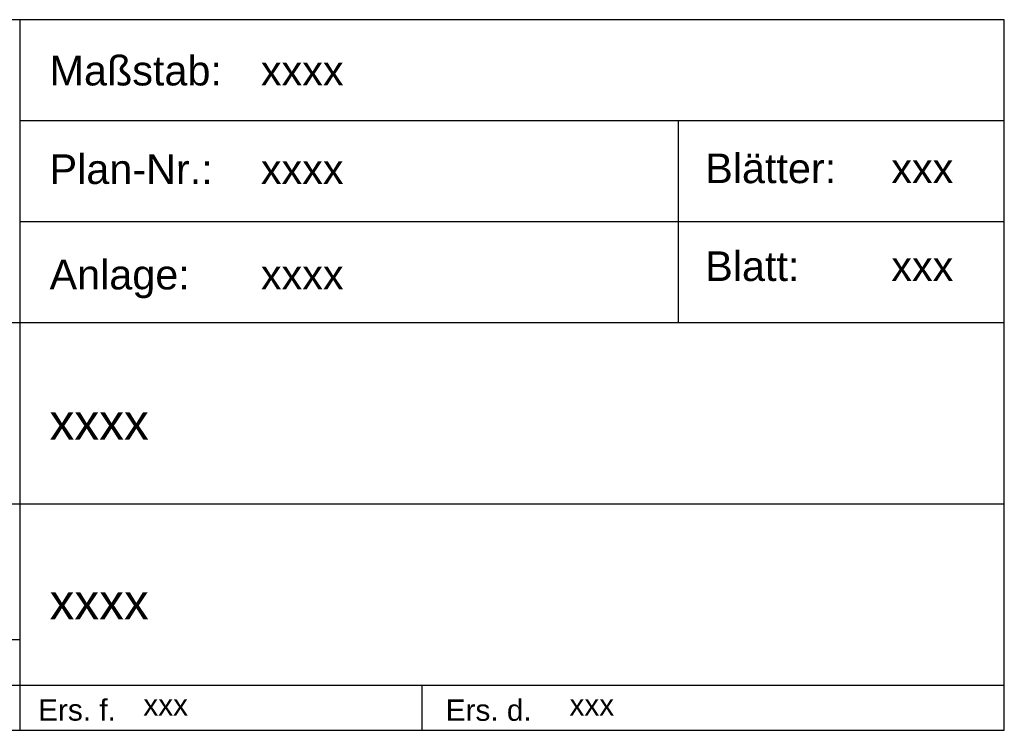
# Model space of a CAD drawing. Header units: metres. Extents: x 0 to 0.185, y 0 to 0.06.
import ezdxf

# ---------------------------------------------------------------- set-up
doc = ezdxf.new("R2010")
doc.units = ezdxf.units.M
doc.header["$MEASUREMENT"] = 0
doc.layers.add('RAM_Stempel_RHB_DIN_A3', color=7, linetype='Continuous', lineweight=25)
doc.styles.add('FAHNENBESCHR__250', font='arialn.shx', dxfattribs={"height": 0.5, "bigfont": 'bigfont.shx'})
doc.styles.add('RNV_250', font='arial.ttf')
doc.styles.add('RNV_250_0 63', font='arial.ttf', dxfattribs={"height": 0.63})
doc.styles.get("Standard").update_dxf_attribs({"font": 'arial.shx', "height": 1})

msp = doc.modelspace()

# ---------------------------------------------------------------- linework, layer by layer
at = {"layer": 'RAM_Stempel_RHB_DIN_A3'}
for p, q in [((0.1018527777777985, 0.06), (0.1018527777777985, 0)), ((0.185, 0.05146666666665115), (0.1018527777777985, 0.05146666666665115)), ((0.1574560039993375, 0.05146666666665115), (0.1574560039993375, 0.034425)), ((0.185, 0.04), (0.185, 0.04425)), ((0.185, 0.04293333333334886), (0.1018527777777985, 0.04293333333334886)), ((0, 0.034425), (0.185, 0.034425)), ((0, 0.019125), (0.185, 0.019125)), ((0.1018538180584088, 0.007650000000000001), (0, 0.007650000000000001)), ((0, 0.003825), (0.185, 0.003825)), ((0.1018527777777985, 0.003825), (0.1018527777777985, 0)), ((0.1358002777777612, 0.003825), (0.1358002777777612, 0))]:
    msp.add_line(p, q, dxfattribs=at)
at = {"layer": 'RAM_Stempel_RHB_DIN_A3', "flags": 128}
msp.add_lwpolyline([(0, 0), (0.185, 0), (0.185, 0.06), (0, 0.06), (0, 0)], close=True, dxfattribs=at)

# ---------------------------------------------------------------- texts
at = {"layer": 'RAM_Stempel_RHB_DIN_A3', "style": 'RNV_250_0 63'}
for s, p in [('Maßstab:', (0.1043758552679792, 0.05444891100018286)), ('Plan-Nr.:', (0.1043758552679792, 0.04612939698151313)), ('Anlage:', (0.1043758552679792, 0.03722605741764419))]:
    msp.add_text(s, height=0.002499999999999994, rotation=359.9999845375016, dxfattribs=at).set_placement(p)
at = {"layer": 'RAM_Stempel_RHB_DIN_A3'}
for height, style, p in [(0.0025, 'RNV_250_0 63', (0.1222202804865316, 0.05444891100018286)), (0.0025, 'RNV_250_0 63', (0.1222202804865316, 0.04612939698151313)), (0.0025, 'RNV_250_0 63', (0.1222202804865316, 0.03722605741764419)), (0.003, 'RNV_250', (0.1043758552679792, 0.02453084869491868)), (0.003, 'RNV_250', (0.1043758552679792, 0.009359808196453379))]:
    msp.add_text('xxxx', height=height, dxfattribs=dict(at, style=style)).set_placement(p)
at = {"layer": 'RAM_Stempel_RHB_DIN_A3', "attachment_point": 1, "style": 'FAHNENBESCHR__250'}
for s, insert, char_height, width, line_spacing_factor in [('\\fArial|b0|i0|c00|p39;Blätter:', (0.1597428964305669, 0.04869872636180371), 0.0025, 0.01996588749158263, 0.624), ('\\fArial|b0|i0|c00|p39;Blatt:', (0.1597428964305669, 0.04043709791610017), 0.0025, 0.01996588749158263, 0.624), ('\\fArial|b0|i0|c00|p39;Ers. f.', (0.1034100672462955, 0.002618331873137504), 0.0018, 0.01796929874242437, 0.6333333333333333), ('\\fArial|b0|i0|c00|p39;xxx', (0.1122932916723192, 0.003046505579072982), 0.0018, 0.01796929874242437, 0.6333333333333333), ('\\fArial|b0|i0|c00|p39;Ers. d.', (0.137825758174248, 0.002602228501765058), 0.0018, 0.01796929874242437, 0.6333333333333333), ('\\fArial|b0|i0|c00|p39;xxx', (0.1482817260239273, 0.003046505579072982), 0.0018, 0.01796929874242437, 0.6333333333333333)]:
    msp.add_mtext(s, dxfattribs=dict(at, insert=insert, char_height=char_height, width=width, line_spacing_factor=line_spacing_factor))
at = {"layer": 'RAM_Stempel_RHB_DIN_A3', "char_height": 0.0025, "width": 0.03948851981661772, "attachment_point": 1, "line_spacing_factor": 0.624}
for insert in [(0.1754572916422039, 0.04869872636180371), (0.1754572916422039, 0.04043709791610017)]:
    msp.add_mtext('\\fArial|b0|i0|c00|p39;xxx', dxfattribs=dict(at, insert=insert))

doc.saveas('drawing.dxf')
